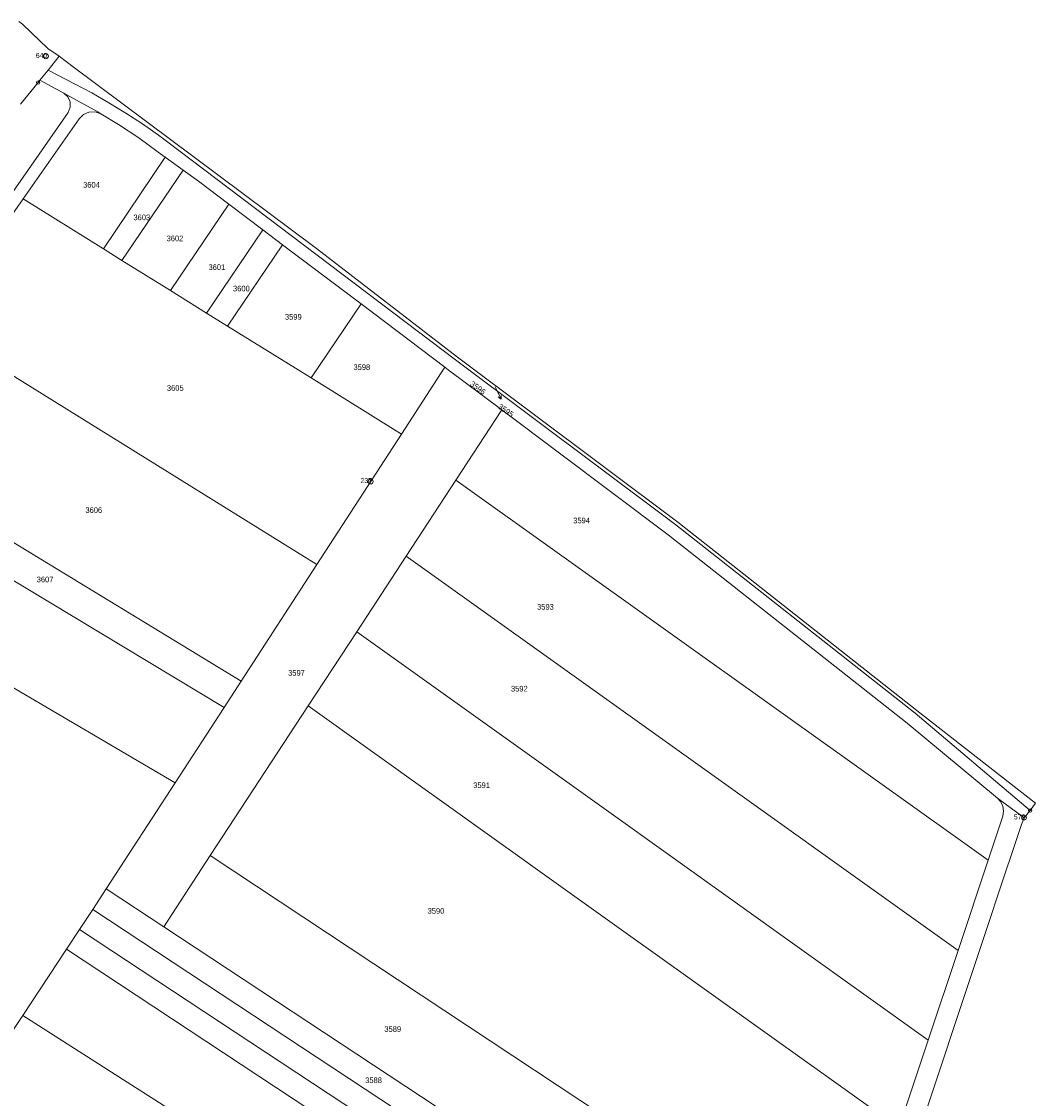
# Model space of a CAD drawing. Header units: metres. Extents: x -595226 to -593310, y -1169452 to -1167804.
# Tile 33 of 35: x -593617 to -593310, y -1169091 to -1168765. Entities that reach past the tile are written whole.
import ezdxf
from ezdxf.enums import TextEntityAlignment as Align

# ---------------------------------------------------------------- set-up
doc = ezdxf.new("R2010")
doc.units = ezdxf.units.M
doc.layers.add('geo katastr', color=5, linetype='Continuous', lineweight=0)
doc.layers.add('Pop  PČ popisy', color=7, linetype='Continuous')
doc.layers.add('Značky bodu BP', color=7, linetype='Continuous')
doc.styles.add('dgn001', font='dgn001.shx')
doc.styles.add('dgn023', font='dgn023.shx')

# ---------------------------------------------------------------- blocks, each defined once
blk = doc.blocks.new('1029221')
at = {"layer": 'Pop  PČ popisy', "color": 6, "linetype": 'Continuous', "lineweight": 0}
for p, q in [((0, 0), (1.27, -2.72)), ((1.27, -2.72), (0.39, -2.02)), ((1.27, -2.72), (1.3, -1.6))]:
    blk.add_line(p, q, dxfattribs=at)
blk = doc.blocks.new('1.0163')
at = {"layer": 'Značky bodu BP', "color": 3, "linetype": 'Continuous', "lineweight": 13}
for radius in [0.75, 0.03]:
    blk.add_circle((0, 0), radius, dxfattribs=at)
blk = doc.blocks.new('1.0195')
at = {"layer": 'Značky bodu BP', "color": 3, "linetype": 'Continuous', "lineweight": 13}
for radius in [0.75, 0.03]:
    blk.add_circle((0, 0), radius, dxfattribs=at)
blk = doc.blocks.new('1.05283')
at = {"layer": 'Značky bodu BP', "color": 3, "linetype": 'Continuous', "lineweight": 13}
for radius in [0.5, 0.0303]:
    blk.add_circle((0, 0), radius, dxfattribs=at)
blk = doc.blocks.new('1.05356')
at = {"layer": 'Značky bodu BP', "color": 3, "linetype": 'Continuous', "lineweight": 13}
for radius in [0.5, 0.0303]:
    blk.add_circle((0, 0), radius, dxfattribs=at)
blk = doc.blocks.new('1.05886')
at = {"layer": 'Značky bodu BP', "color": 3, "linetype": 'Continuous', "lineweight": 13}
for radius in [0.5, 0.0303]:
    blk.add_circle((0, 0), radius, dxfattribs=at)
blk = doc.blocks.new('1.01128')
at = {"layer": 'Značky bodu BP', "color": 3, "linetype": 'Continuous', "lineweight": 13}
for radius in [0.75, 0.03]:
    blk.add_circle((0, 0), radius, dxfattribs=at)

msp = doc.modelspace()

# ---------------------------------------------------------------- linework, layer by layer
at = {"layer": 'geo katastr', "color": 5, "true_color": 0x0000fa}
for p, q in [((-593617.65, -1168765.15), (-593616.51, -1168765.98)), ((-593605.41, -1168775.66), (-593608.8, -1168779.84)), ((-593605.41, -1168775.66), (-593601.18, -1168778.83)), ((-593608.8, -1168779.84), (-593611.27, -1168782.89)), ((-593611.27, -1168782.89), (-593604.09, -1168786.84)), ((-593573.37, -1168806.18), (-593592.1, -1168833.91)), ((-593573.37, -1168806.18), (-593568, -1168810.07)), ((-593568, -1168810.07), (-593586.47, -1168837.41)), ((-593616.37, -1168818.82), (-593643.32, -1168857.46)), ((-593616.37, -1168818.82), (-593592.1, -1168833.91)), ((-593554.16, -1168820.38), (-593571.83, -1168846.51)), ((-593554.16, -1168820.38), (-593543.87, -1168828.16)), ((-593543.87, -1168828.16), (-593560.87, -1168853.32)), ((-593543.87, -1168828.16), (-593537.93, -1168832.65)), ((-593592.1, -1168833.91), (-593586.47, -1168837.41)), ((-593537.93, -1168832.65), (-593554.56, -1168857.25)), ((-593537.93, -1168832.65), (-593514.2, -1168850.58)), ((-593586.47, -1168837.41), (-593571.83, -1168846.51)), ((-593571.83, -1168846.51), (-593560.87, -1168853.32)), ((-593560.87, -1168853.32), (-593554.56, -1168857.25)), ((-593514.2, -1168850.58), (-593529.31, -1168872.94)), ((-593514.2, -1168850.58), (-593488.85, -1168869.74)), ((-593643.32, -1168857.46), (-593527.58, -1168929.41)), ((-593554.56, -1168857.25), (-593529.31, -1168872.94)), ((-593488.85, -1168869.74), (-593501.96, -1168889.95)), ((-593529.31, -1168872.94), (-593501.96, -1168889.95)), ((-593473.6, -1168875.67), (-593473.14, -1168876.67)), ((-593471.64, -1168882.64), (-593485.49, -1168903.84)), ((-593501.96, -1168889.95), (-593527.58, -1168929.41)), ((-593668.37, -1168892.73), (-593550.48, -1168964.71)), ((-593674.36, -1168901.14), (-593555.61, -1168972.61)), ((-593485.49, -1168903.84), (-593500.55, -1168926.87)), ((-593324.63, -1169018.81), (-593485.49, -1168903.84)), ((-593691.09, -1168924.61), (-593570.41, -1168995.41)), ((-593500.55, -1168926.87), (-593515.5, -1168949.72)), ((-593527.58, -1168929.41), (-593550.48, -1168964.71)), ((-593515.5, -1168949.72), (-593530.16, -1168972.14)), ((-593550.48, -1168964.71), (-593555.61, -1168972.61)), ((-593555.61, -1168972.61), (-593570.41, -1168995.41)), ((-593530.16, -1168972.14), (-593559.78, -1169017.42)), ((-593570.41, -1168995.41), (-593591.22, -1169027.47)), ((-593321.75, -1169000.05), (-593313.77, -1169005.96)), ((-593310.31, -1169001.54), (-593311.91, -1169003.8)), ((-593314.52, -1169007.97), (-593313.77, -1169005.96)), ((-593313.77, -1169005.96), (-593311.91, -1169003.8)), ((-593559.78, -1169017.42), (-593573.85, -1169038.94)), ((-593333.71, -1169046.11), (-593324.63, -1169018.81)), ((-593591.22, -1169027.47), (-593595.31, -1169033.68)), ((-593573.85, -1169038.94), (-593591.22, -1169027.47)), ((-593595.31, -1169033.68), (-593599.29, -1169039.73)), ((-593599.29, -1169039.73), (-593603.26, -1169045.76)), ((-593603.26, -1169045.76), (-593616.46, -1169065.82)), ((-593342.73, -1169073.21), (-593333.71, -1169046.11)), ((-593616.46, -1169065.82), (-593621.24, -1169073.08)), ((-593351.57, -1169099.8), (-593342.73, -1169073.21))]:
    msp.add_line(p, q, dxfattribs=at)
for points in [[(-593616.51, -1168765.98), (-593608.85, -1168773.33), (-593605.41, -1168775.66)], [(-593608.8, -1168779.84), (-593598.29, -1168785.35), (-593595.63, -1168786.74), (-593590.42, -1168789.69), (-593585.31, -1168792.82), (-593580.31, -1168796.1), (-593575.41, -1168799.56), (-593573.03, -1168801.36), (-593485.6, -1168867.43), (-593419.01, -1168917.37), (-593346.72, -1168974.37), (-593311.91, -1169003.8)], [(-593601.18, -1168778.83), (-593527.64, -1168833.75), (-593484.99, -1168866.64), (-593418.4, -1168916.58), (-593346.12, -1168973.57), (-593310.31, -1169001.54)], [(-593611.27, -1168782.89), (-593611.84, -1168783.59), (-593617.18, -1168790.18)], [(-593604.09, -1168786.84), (-593602.83, -1168787.93), (-593602.12, -1168789.44), (-593602.09, -1168791.1), (-593602.73, -1168792.63), (-593649.92, -1168860.29), (-593695.06, -1168923.64), (-593702.38, -1168933.48), (-593710.1, -1168943), (-593718.2, -1168952.21), (-593726.68, -1168961.07), (-593735.51, -1168969.58), (-593744.69, -1168977.71), (-593819.7, -1169041.53), (-593820.82, -1169042.48)], [(-593604.09, -1168786.84), (-593600.19, -1168788.98), (-593593.78, -1168792.51), (-593592.88, -1168793.06)], [(-593592.88, -1168793.06), (-593594.62, -1168792.46), (-593596.45, -1168792.54), (-593598.13, -1168793.27), (-593599.44, -1168794.55), (-593616.37, -1168818.82)], [(-593592.88, -1168793.06), (-593587.52, -1168796.3), (-593581.42, -1168800.34), (-593575.5, -1168804.63), (-593573.37, -1168806.18)], [(-593568, -1168810.07), (-593563.35, -1168813.43), (-593554.16, -1168820.38)], [(-593488.85, -1168869.74), (-593487.89, -1168870.47), (-593471.64, -1168882.64)], [(-593321.75, -1169000.05), (-593349.11, -1168977.33), (-593421.33, -1168920.39), (-593471.64, -1168882.64)], [(-593333.71, -1169046.11), (-593425.11, -1168980.78), (-593500.55, -1168926.87)], [(-593342.73, -1169073.21), (-593439.94, -1169003.73), (-593515.5, -1168949.72)], [(-593351.57, -1169099.8), (-593454.47, -1169026.25), (-593530.16, -1168972.14)], [(-593324.63, -1169018.81), (-593320.2, -1169005.47), (-593319.94, -1169004), (-593320.13, -1169002.52), (-593320.75, -1169001.16), (-593321.75, -1169000.05)], [(-593327.84, -1169047.97), (-593323.29, -1169034.3), (-593322.36, -1169031.53), (-593314.52, -1169007.97)], [(-593366.69, -1169145.26), (-593482.03, -1169068.89), (-593559.78, -1169017.42)], [(-593377.45, -1169177.6), (-593498.48, -1169097.65), (-593595.31, -1169033.68)], [(-593375.02, -1169170.28), (-593495.92, -1169090.42), (-593573.85, -1169038.94)], [(-593379.81, -1169184.71), (-593500.73, -1169104.84), (-593599.29, -1169039.73)], [(-593382.17, -1169191.79), (-593502.97, -1169112.01), (-593603.26, -1169045.76)], [(-593376.85, -1169195.17), (-593363.03, -1169153.66), (-593327.84, -1169047.97)], [(-593388.67, -1169211.34), (-593509.83, -1169133.93), (-593616.46, -1169065.82)]]:
    msp.add_lwpolyline(points, dxfattribs=at)

# ---------------------------------------------------------------- block references
for name, p in [('1.0195', (-593609.48, -1168775.64)), ('1.05356', (-593611.84, -1168783.59)), ('1029221', (-593473.14, -1168876.67)), ('1.01128', (-593511.31, -1168904.25)), ('1.05283', (-593311.91, -1169003.8)), ('1.05886', (-593311.91, -1169003.8)), ('1.0163', (-593313.77, -1169005.96))]:
    msp.add_blockref(name, p, dxfattribs=at)

# ---------------------------------------------------------------- texts
at = {"layer": 'geo katastr', "color": 5, "true_color": 0x0000fa, "style": 'dgn001'}
for s, p in [('640', (-593609.08, -1168776.14)), ('237', (-593510.91, -1168904.75)), ('572', (-593313.37, -1169006.46))]:
    msp.add_text(s, height=1.5, dxfattribs=at).set_placement(p, align=Align.RIGHT)
at = {"layer": 'geo katastr', "color": 5, "true_color": 0x0000fa, "style": 'dgn023'}
for s, p in [('3604', (-593595.69, -1168814.55)), ('3603', (-593580.48, -1168824.38)), ('3602', (-593570.46, -1168830.75)), ('3601', (-593557.78, -1168839.45)), ('3600', (-593550.37, -1168845.91)), ('3599', (-593534.67, -1168854.48)), ('3598', (-593513.96, -1168869.69)), ('3605', (-593570.36, -1168876)), ('3606', (-593594.99, -1168912.92)), ('3594', (-593447.52, -1168916.07)), ('3607', (-593609.72, -1168933.9)), ('3593', (-593458.45, -1168942.19)), ('3597', (-593533.71, -1168962.15)), ('3592', (-593466.35, -1168966.94)), ('3591', (-593477.75, -1168996.15)), ('3590', (-593491.54, -1169034.16)), ('3589', (-593504.61, -1169069.9)), ('3588', (-593510.41, -1169085.37))]:
    msp.add_text(s, height=1.7, dxfattribs=at).set_placement(p, align=Align.MIDDLE_CENTER)
for s, rotation, p in [('3596', 324, (-593478.86, -1168875.93)), ('3595', 325, (-593470.38, -1168882.79))]:
    msp.add_text(s, height=1.7, rotation=rotation, dxfattribs=at).set_placement(p, align=Align.MIDDLE_CENTER)

doc.saveas('drawing.dxf')
